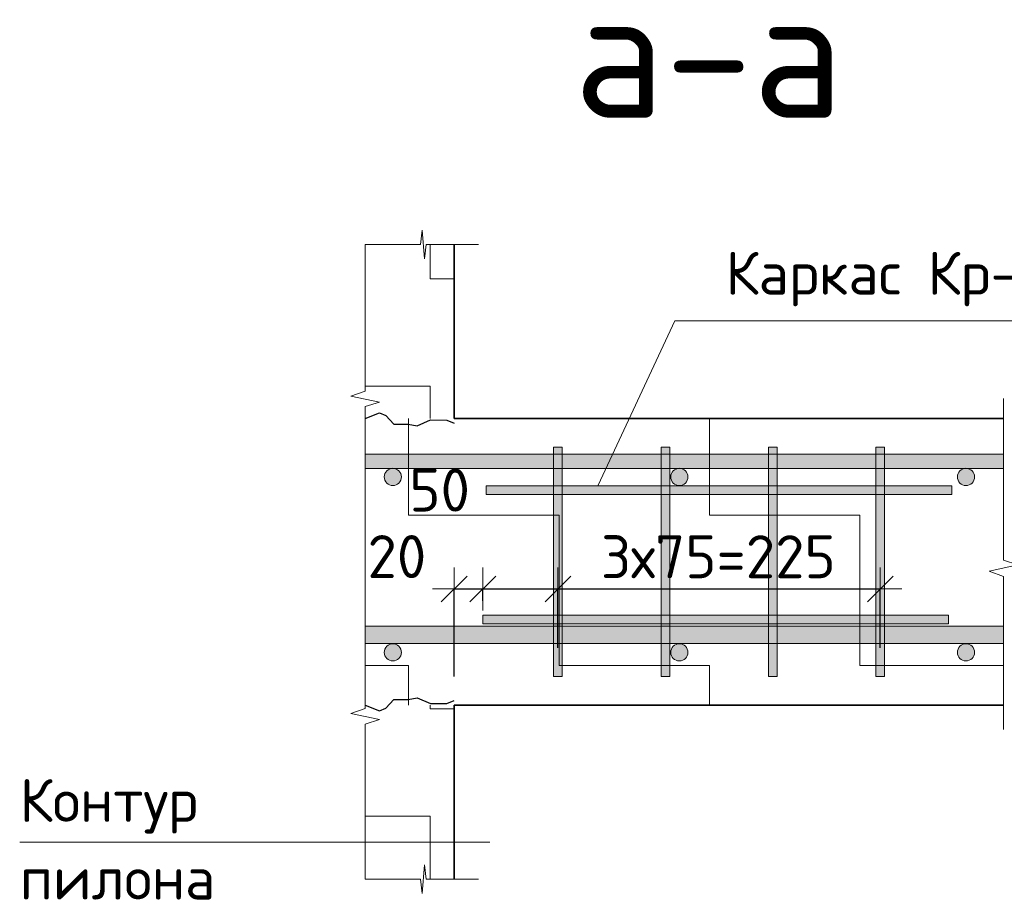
# Model space of a CAD drawing. Header units: metres. Extents: x -38 to 97, y -15 to 21.
# Tile 40 of 118: x 76.589 to 77.276, y 3.091 to 3.706. Entities that reach past the tile are written whole.
import ezdxf

# ---------------------------------------------------------------- set-up
doc = ezdxf.new("R2010")
doc.units = ezdxf.units.M
doc.header["$PDMODE"] = 65
for name, color, linetype, lineweight in [('XR$3$Размерная линия (1)', 7, 'Continuous', 13), ('XR$3$Размерная линия_ общее', 7, 'Continuous', 13), ('XR$5$Размерная линия (1)', 7, 'Continuous', 13), ('XR$5$Размерная линия_ общее', 7, 'Continuous', 13)]:
    doc.layers.add(name, color=color, linetype=linetype, lineweight=lineweight)
doc.styles.add('ISOCPEUR', font='txt')
doc.dimstyles.new('DIMSTYLE_23', dxfattribs={"dimtxt": 0.03, "dimasz": 0.03, "dimexe": 0, "dimexo": 0, "dimgap": 0.015, "dimtad": 2, "dimdec": 0, "dimlfac": 1000, "dimrnd": 5, "dimzin": 12, "dimdsep": 46, "dimtxsty": 'ISOCPEUR', "dimblk1": 'ALL_ML_STRICH', "dimblk2": 'ALL_ML_STRICH', "dimsah": 1, "dimcen": 0, "dimclrd": 7, "dimclre": 256, "dimclrt": 7, "dimadec": 0, "dimazin": 0, "dimtfac": 1, "dimtdec": 0, "dimtix": 1, "dimtmove": 2, "dimatfit": 3, "dimfxl": 0, "dimtvp": 1.2, "dimtzin": 0, "dimlwd": 0, "dimlwe": -3, "dimarcsym": 0})
doc.dimstyles.new('DIMSTYLE_24', dxfattribs={"dimtxt": 0.03, "dimasz": 0.03, "dimexe": 0, "dimexo": 0, "dimgap": 0.015, "dimtad": 2, "dimdec": 0, "dimlfac": 1000, "dimrnd": 5, "dimzin": 12, "dimdsep": 46, "dimtxsty": 'ISOCPEUR', "dimblk1": 'ALL_ML_STRICH', "dimblk2": 'ALL_ML_STRICH', "dimsah": 1, "dimcen": 0, "dimclrd": 7, "dimclre": 256, "dimclrt": 7, "dimadec": 0, "dimazin": 0, "dimtfac": 1, "dimtdec": 0, "dimtix": 1, "dimtmove": 2, "dimatfit": 3, "dimfxl": 0, "dimtzin": 0, "dimlwd": 0, "dimlwe": -3, "dimarcsym": 0})
doc.dimstyles.new('DIMSTYLE_27', dxfattribs={"dimtxt": 0.0375, "dimasz": 0.0495, "dimexe": 0, "dimexo": 0, "dimgap": 0.01875, "dimtad": 2, "dimdec": 0, "dimlfac": 1000, "dimrnd": 1, "dimzin": 12, "dimdsep": 46, "dimtxsty": 'ISOCPEUR', "dimblk1": 'ALL_ML_STRICH', "dimblk2": 'ALL_ML_STRICH', "dimsah": 1, "dimcen": 0, "dimclrd": 7, "dimclre": 256, "dimclrt": 7, "dimadec": 0, "dimazin": 0, "dimtfac": 1, "dimtdec": 0, "dimtix": 1, "dimtmove": 2, "dimatfit": 3, "dimfxl": 0, "dimtzin": 0, "dimlwd": 0, "dimlwe": -3, "dimarcsym": 0})
doc.dimstyles.new('DIMSTYLE_36', dxfattribs={"dimtxt": 0.0375, "dimasz": 0.0495, "dimexe": 0, "dimexo": 0, "dimgap": 0.01875, "dimtad": 2, "dimdec": 0, "dimlfac": 1000, "dimrnd": 1, "dimzin": 12, "dimdsep": 46, "dimtxsty": 'ISOCPEUR', "dimblk1": 'ALL_ML_STRICH', "dimblk2": 'ALL_ML_STRICH', "dimsah": 1, "dimcen": 0, "dimclrd": 7, "dimclre": 256, "dimclrt": 7, "dimadec": 0, "dimazin": 0, "dimtfac": 1, "dimtdec": 0, "dimtix": 1, "dimtmove": 2, "dimatfit": 3, "dimfxl": 0, "dimtzin": 0, "dimlwd": 0, "dimlwe": -3, "dimarcsym": 0})
pattern_1 = [(0, (0.15, 0.15), (0.075, 0.075), [0.075, -0.075]), (90, (0.15, 0.15), (-0.075, 0.075), [0.075, -0.075])]
pattern_2 = [(0, (0.21, 0.21), (0.105, 0.105), [0.105, -0.105]), (90, (0.21, 0.21), (-0.105, 0.105), [0.105, -0.105])]

# ---------------------------------------------------------------- blocks, each defined once
blk = doc.blocks.new('ЭЛЕМЕНТ_УЗОРА_9')
at = {"color": 7, "linetype": 'Continuous', "lineweight": 13, "transparency": 33554687}
blk.add_line((76.82986, 3.54913), (76.82986, 3.54913), dxfattribs=at)
for points in [[(76.82986, 3.32759), (76.82986, 3.43592), (76.83986, 3.43902), (76.81986, 3.44323), (76.82986, 3.44678), (76.82986, 3.54913)], [(76.82986, 3.10605), (76.82986, 3.21438), (76.83986, 3.21748), (76.81986, 3.22169), (76.82986, 3.22524), (76.82986, 3.32759)]]:
    blk.add_lwpolyline(points, dxfattribs=at)
blk = doc.blocks.new('ЭЛЕМЕНТ_УЗОРА_10')
at = {"color": 7, "linetype": 'Continuous', "lineweight": 13, "transparency": 33554687}
blk.add_line((76.90886, 3.54913), (76.90886, 3.54913), dxfattribs=at)
blk.add_lwpolyline([(76.82986, 3.54913), (76.86849, 3.54913), (76.8696, 3.55913), (76.8711, 3.53913), (76.87236, 3.54913), (76.90886, 3.54913)], dxfattribs=at)
blk = doc.blocks.new('ЭЛЕМЕНТ_УЗОРА_11')
at = {"color": 7, "linetype": 'Continuous', "lineweight": 13, "transparency": 33554687}
blk.add_line((77.27536, 3.21059), (77.27536, 3.21059), dxfattribs=at)
blk.add_lwpolyline([(77.27536, 3.44156), (77.27536, 3.32861), (77.28536, 3.32538), (77.26536, 3.32099), (77.27536, 3.3173), (77.27536, 3.21059)], dxfattribs=at)
blk = doc.blocks.new('ALL_ML_STRICH')
at = {"color": 0, "linetype": 'ByBlock', "lineweight": -2}
for p, q in [((0, -0.5), (0, 0.5)), ((-0.3, -0.3), (0.3, 0.3)), ((-1, 0), (0.5, 0))]:
    blk.add_line(p, q, dxfattribs=at)
blk = doc.blocks.new('*D179')
at = {"layer": 'DEFPOINTS', "color": 7, "linetype": 'Continuous', "lineweight": 13, "transparency": 33554687}
for p in [(77.27536, 3.42759), (77.34478, 3.42759), (77.27536, 3.22759)]:
    blk.add_point(p, dxfattribs=at)
at = {"layer": 'XR$3$Размерная линия_ общее', "color": 253, "linetype": 'Continuous', "lineweight": -2, "true_color": 0xa0a0a0, "transparency": 33554687}
for p, q in [((77.29536, 3.42759), (77.34478, 3.42759)), ((77.29536, 3.22759), (77.34478, 3.22759))]:
    blk.add_line(p, q, dxfattribs=at)
at = {"layer": 'XR$3$Размерная линия_ общее', "color": 7, "linetype": 'Continuous', "lineweight": -2, "transparency": 33554687}
blk.add_line((77.34478, 3.42759), (77.34478, 3.22759), dxfattribs=at)
at = {"layer": 'XR$3$Размерная линия_ общее', "color": 7, "linetype": 'Continuous', "lineweight": 13, "transparency": 33554687, "xscale": 0.04950000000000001, "yscale": 0.04950000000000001, "zscale": 0.04950000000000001}
for p, rotation in [((77.34478, 3.42759), 90), ((77.34478, 3.22759), 270)]:
    blk.add_blockref('ALL_ML_STRICH', p, dxfattribs=dict(at, rotation=rotation))
at = {"layer": 'XR$3$Размерная линия_ общее', "color": 7, "linetype": 'Continuous', "lineweight": 13, "transparency": 33554687, "insert": (77.31853, 3.32946), "char_height": 0.0375, "width": 0.1125, "attachment_point": 5, "rotation": 90, "style": 'ISOCPEUR'}
blk.add_mtext('\\A1;{200}', dxfattribs=at)
blk = doc.blocks.new('СЛОЖНЫЙ_ОБЪЕКТ_30')
at = {"linetype": 'Continuous', "lineweight": 13, "transparency": 33554687}
blk.add_hatch(color=7, dxfattribs=at).paths.add_polyline_path([(77.27536, 3.27059), (76.82986, 3.27059), (76.82986, 3.28259), (77.27536, 3.28259)], flags=16)
at = {"color": 7, "linetype": 'Continuous', "lineweight": 13, "transparency": 33554687}
blk.add_lwpolyline([(77.27536, 3.27059), (76.82986, 3.27059), (76.82986, 3.28259), (77.27536, 3.28259), (77.27536, 3.27059)], close=True, dxfattribs=at)
blk = doc.blocks.new('СЛОЖНЫЙ_ОБЪЕКТ_31')
at = {"linetype": 'Continuous', "lineweight": 13, "transparency": 33554687}
blk.add_hatch(color=7, dxfattribs=at).paths.add_polyline_path([(77.27536, 3.39259), (76.82986, 3.39259), (76.82986, 3.40259), (77.27536, 3.40259)], flags=16)
at = {"color": 7, "linetype": 'Continuous', "lineweight": 13, "transparency": 33554687}
blk.add_lwpolyline([(77.27536, 3.39259), (76.82986, 3.39259), (76.82986, 3.40259), (77.27536, 3.40259), (77.27536, 3.39259)], close=True, dxfattribs=at)
blk = doc.blocks.new('ЭЛЕМЕНТ_УЗОРА_12')
at = {"color": 7, "linetype": 'Continuous', "lineweight": 13, "transparency": 33554687}
blk.add_line((76.90886, 3.10605), (76.90886, 3.10605), dxfattribs=at)
blk.add_lwpolyline([(76.82986, 3.10605), (76.86849, 3.10605), (76.8696, 3.09605), (76.8711, 3.11605), (76.87236, 3.10605), (76.90886, 3.10605)], dxfattribs=at)
blk = doc.blocks.new('СЛОЖНЫЙ_ОБЪЕКТ_32')
at = {"linetype": 'Continuous', "lineweight": 13, "true_color": 0xababab, "transparency": 33554687}
blk.add_hatch(color=253, dxfattribs=at).paths.add_polyline_path([(76.9613, 3.24759), (76.9613, 3.40759), (76.9673, 3.40759), (76.9673, 3.24759)], flags=16)
at = {"color": 7, "linetype": 'Continuous', "lineweight": 13, "transparency": 33554687}
blk.add_lwpolyline([(76.9613, 3.24759), (76.9613, 3.40759), (76.9673, 3.40759), (76.9673, 3.24759), (76.9613, 3.24759)], close=True, dxfattribs=at)
blk = doc.blocks.new('СЛОЖНЫЙ_ОБЪЕКТ_33')
at = {"linetype": 'Continuous', "lineweight": 13, "true_color": 0xababab, "transparency": 33554687}
blk.add_hatch(color=253, dxfattribs=at).paths.add_polyline_path([(77.0363, 3.24759), (77.0363, 3.40759), (77.0423, 3.40759), (77.0423, 3.24759)], flags=16)
at = {"color": 7, "linetype": 'Continuous', "lineweight": 13, "transparency": 33554687}
blk.add_lwpolyline([(77.0363, 3.24759), (77.0363, 3.40759), (77.0423, 3.40759), (77.0423, 3.24759), (77.0363, 3.24759)], close=True, dxfattribs=at)
blk = doc.blocks.new('СЛОЖНЫЙ_ОБЪЕКТ_34')
at = {"linetype": 'Continuous', "lineweight": 13, "true_color": 0xababab, "transparency": 33554687}
blk.add_hatch(color=253, dxfattribs=at).paths.add_polyline_path([(77.1113, 3.24759), (77.1113, 3.40759), (77.1173, 3.40759), (77.1173, 3.24759)], flags=16)
at = {"color": 7, "linetype": 'Continuous', "lineweight": 13, "transparency": 33554687}
blk.add_lwpolyline([(77.1113, 3.24759), (77.1113, 3.40759), (77.1173, 3.40759), (77.1173, 3.24759), (77.1113, 3.24759)], close=True, dxfattribs=at)
blk = doc.blocks.new('СЛОЖНЫЙ_ОБЪЕКТ_35')
at = {"linetype": 'Continuous', "lineweight": 13, "true_color": 0xababab, "transparency": 33554687}
blk.add_hatch(color=253, dxfattribs=at).paths.add_polyline_path([(77.1863, 3.24759), (77.1863, 3.40759), (77.1923, 3.40759), (77.1923, 3.24759)], flags=16)
at = {"color": 7, "linetype": 'Continuous', "lineweight": 13, "transparency": 33554687}
blk.add_lwpolyline([(77.1863, 3.24759), (77.1863, 3.40759), (77.1923, 3.40759), (77.1923, 3.24759), (77.1863, 3.24759)], close=True, dxfattribs=at)
blk = doc.blocks.new('СЛОЖНЫЙ_ОБЪЕКТ_36')
at = {"linetype": 'Continuous', "lineweight": 13, "true_color": 0xababab, "transparency": 33554687}
blk.add_hatch(color=253, dxfattribs=at).paths.add_polyline_path([(77.2393, 3.38059), (76.9143, 3.38059), (76.9143, 3.37459), (77.2393, 3.37459)])
at = {"color": 7, "linetype": 'Continuous', "lineweight": 13, "transparency": 33554687}
blk.add_lwpolyline([(77.2393, 3.38059), (76.9143, 3.38059), (76.9143, 3.37459), (77.2393, 3.37459), (77.2393, 3.38059)], close=True, dxfattribs=at)
blk = doc.blocks.new('СЛОЖНЫЙ_ОБЪЕКТ_37')
at = {"linetype": 'Continuous', "lineweight": 13, "true_color": 0xababab, "transparency": 33554687}
blk.add_hatch(color=253, dxfattribs=at).paths.add_polyline_path([(77.23686, 3.29029), (76.91186, 3.29029), (76.91186, 3.28429), (77.23686, 3.28429)])
at = {"color": 7, "linetype": 'Continuous', "lineweight": 13, "transparency": 33554687}
blk.add_lwpolyline([(77.23686, 3.29029), (76.91186, 3.29029), (76.91186, 3.28429), (77.23686, 3.28429), (77.23686, 3.29029)], close=True, dxfattribs=at)
blk = doc.blocks.new('*D189')
at = {"layer": 'DEFPOINTS', "color": 7, "linetype": 'Continuous', "lineweight": 13, "transparency": 33554687}
for p in [(76.89186, 3.30861), (76.91186, 3.28029), (76.89186, 3.22759)]:
    blk.add_point(p, dxfattribs=at)
at = {"layer": 'XR$3$Размерная линия (1)', "color": 9, "linetype": 'Continuous', "lineweight": -2, "true_color": 0xc7c7c7, "transparency": 33554687}
for p, q in [((76.89186, 3.24759), (76.89186, 3.30861)), ((76.91186, 3.30029), (76.91186, 3.30861))]:
    blk.add_line(p, q, dxfattribs=at)
at = {"layer": 'XR$3$Размерная линия (1)', "color": 7, "linetype": 'Continuous', "lineweight": -2, "transparency": 33554687}
blk.add_line((76.89186, 3.30861), (76.91186, 3.30861), dxfattribs=at)
at = {"layer": 'XR$3$Размерная линия (1)', "color": 7, "linetype": 'Continuous', "lineweight": 13, "transparency": 33554687, "xscale": 0.03, "yscale": 0.03, "zscale": 0.03, "rotation": 180}
blk.add_blockref('ALL_ML_STRICH', (76.89186, 3.30861), dxfattribs=at)
at = {"layer": 'XR$3$Размерная линия (1)', "color": 7, "linetype": 'Continuous', "lineweight": 13, "transparency": 33554687, "xscale": 0.03, "yscale": 0.03, "zscale": 0.03}
blk.add_blockref('ALL_ML_STRICH', (76.91186, 3.30861), dxfattribs=at)
at = {"layer": 'XR$3$Размерная линия (1)', "color": 7, "linetype": 'Continuous', "lineweight": 13, "transparency": 33554687, "insert": (76.85189, 3.33123), "char_height": 0.03, "width": 0.06, "attachment_point": 5, "style": 'ISOCPEUR'}
blk.add_mtext('\\A1;{20}', dxfattribs=at)
blk = doc.blocks.new('*D190')
at = {"layer": 'DEFPOINTS', "color": 7, "linetype": 'Continuous', "lineweight": 13, "transparency": 33554687}
for p in [(76.91186, 3.30861), (76.91186, 3.28029), (76.9643, 3.24759)]:
    blk.add_point(p, dxfattribs=at)
at = {"layer": 'XR$3$Размерная линия (1)', "color": 9, "linetype": 'Continuous', "lineweight": -2, "true_color": 0xc7c7c7, "transparency": 33554687}
for p, q in [((76.91186, 3.30029), (76.91186, 3.30861)), ((76.9643, 3.26759), (76.9643, 3.30861))]:
    blk.add_line(p, q, dxfattribs=at)
at = {"layer": 'XR$3$Размерная линия (1)', "color": 7, "linetype": 'Continuous', "lineweight": -2, "transparency": 33554687}
blk.add_line((76.91186, 3.30861), (76.9643, 3.30861), dxfattribs=at)
at = {"layer": 'XR$3$Размерная линия (1)', "color": 7, "linetype": 'Continuous', "lineweight": 13, "transparency": 33554687, "xscale": 0.03, "yscale": 0.03, "zscale": 0.03, "rotation": 180}
blk.add_blockref('ALL_ML_STRICH', (76.91186, 3.30861), dxfattribs=at)
at = {"layer": 'XR$3$Размерная линия (1)', "color": 7, "linetype": 'Continuous', "lineweight": 13, "transparency": 33554687, "xscale": 0.03, "yscale": 0.03, "zscale": 0.03}
blk.add_blockref('ALL_ML_STRICH', (76.9643, 3.30861), dxfattribs=at)
at = {"layer": 'XR$3$Размерная линия (1)', "color": 7, "linetype": 'Continuous', "lineweight": 13, "transparency": 33554687, "insert": (76.88172, 3.37766), "char_height": 0.03, "width": 0.06, "attachment_point": 5, "style": 'ISOCPEUR'}
blk.add_mtext('\\A1;{50}', dxfattribs=at)
blk = doc.blocks.new('*D191')
at = {"layer": 'DEFPOINTS', "color": 7, "linetype": 'Continuous', "lineweight": 13, "transparency": 33554687}
for p in [(76.9643, 3.30861), (76.9643, 3.24759), (77.1893, 3.24759)]:
    blk.add_point(p, dxfattribs=at)
at = {"layer": 'XR$3$Размерная линия (1)', "color": 9, "linetype": 'Continuous', "lineweight": -2, "true_color": 0xc7c7c7, "transparency": 33554687}
for p, q in [((76.9643, 3.26759), (76.9643, 3.30861)), ((77.1893, 3.26759), (77.1893, 3.30861))]:
    blk.add_line(p, q, dxfattribs=at)
at = {"layer": 'XR$3$Размерная линия (1)', "color": 7, "linetype": 'Continuous', "lineweight": -2, "transparency": 33554687}
blk.add_line((76.9643, 3.30861), (77.1893, 3.30861), dxfattribs=at)
at = {"layer": 'XR$3$Размерная линия (1)', "color": 7, "linetype": 'Continuous', "lineweight": 13, "transparency": 33554687, "xscale": 0.03, "yscale": 0.03, "zscale": 0.03, "rotation": 180}
blk.add_blockref('ALL_ML_STRICH', (76.9643, 3.30861), dxfattribs=at)
at = {"layer": 'XR$3$Размерная линия (1)', "color": 7, "linetype": 'Continuous', "lineweight": 13, "transparency": 33554687, "xscale": 0.03, "yscale": 0.03, "zscale": 0.03}
blk.add_blockref('ALL_ML_STRICH', (77.1893, 3.30861), dxfattribs=at)
at = {"layer": 'XR$3$Размерная линия (1)', "color": 7, "linetype": 'Continuous', "lineweight": 13, "transparency": 33554687, "insert": (76.9943, 3.34611), "char_height": 0.03, "width": 0.0015, "attachment_point": 1, "line_spacing_factor": 0.60241, "style": 'ISOCPEUR'}
blk.add_mtext('3х75=225', dxfattribs=at)
blk = doc.blocks.new('ЭЛЕМЕНТ_УЗОРА_22')
at = {"color": 7, "linetype": 'Continuous', "lineweight": 13, "transparency": 33554687}
blk.add_line((76.82986, 3.54913), (76.82986, 3.54913), dxfattribs=at)
for points in [[(76.82986, 3.32759), (76.82986, 3.43592), (76.83986, 3.43902), (76.81986, 3.44323), (76.82986, 3.44678), (76.82986, 3.54913)], [(76.82986, 3.10605), (76.82986, 3.21438), (76.83986, 3.21748), (76.81986, 3.22169), (76.82986, 3.22524), (76.82986, 3.32759)]]:
    blk.add_lwpolyline(points, dxfattribs=at)
blk = doc.blocks.new('ЭЛЕМЕНТ_УЗОРА_23')
at = {"color": 7, "linetype": 'Continuous', "lineweight": 13, "transparency": 33554687}
blk.add_line((76.90886, 3.54913), (76.90886, 3.54913), dxfattribs=at)
blk.add_lwpolyline([(76.82986, 3.54913), (76.86849, 3.54913), (76.8696, 3.55913), (76.8711, 3.53913), (76.87236, 3.54913), (76.90886, 3.54913)], dxfattribs=at)
blk = doc.blocks.new('ЭЛЕМЕНТ_УЗОРА_24')
at = {"color": 7, "linetype": 'Continuous', "lineweight": 13, "transparency": 33554687}
blk.add_line((77.27536, 3.21059), (77.27536, 3.21059), dxfattribs=at)
blk.add_lwpolyline([(77.27536, 3.44156), (77.27536, 3.32861), (77.28536, 3.32538), (77.26536, 3.32099), (77.27536, 3.3173), (77.27536, 3.21059)], dxfattribs=at)
blk = doc.blocks.new('*D548')
at = {"layer": 'DEFPOINTS', "color": 7, "linetype": 'Continuous', "lineweight": 13, "transparency": 33554687}
for p in [(77.27536, 3.42759), (77.34478, 3.42759), (77.27536, 3.22759)]:
    blk.add_point(p, dxfattribs=at)
at = {"layer": 'XR$5$Размерная линия_ общее', "color": 253, "linetype": 'Continuous', "lineweight": -2, "true_color": 0xa0a0a0, "transparency": 33554687}
for p, q in [((77.29536, 3.42759), (77.34478, 3.42759)), ((77.29536, 3.22759), (77.34478, 3.22759))]:
    blk.add_line(p, q, dxfattribs=at)
at = {"layer": 'XR$5$Размерная линия_ общее', "color": 7, "linetype": 'Continuous', "lineweight": -2, "transparency": 33554687}
blk.add_line((77.34478, 3.42759), (77.34478, 3.22759), dxfattribs=at)
at = {"layer": 'XR$5$Размерная линия_ общее', "color": 7, "linetype": 'Continuous', "lineweight": 13, "transparency": 33554687, "xscale": 0.04950000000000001, "yscale": 0.04950000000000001, "zscale": 0.04950000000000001}
for p, rotation in [((77.34478, 3.42759), 90), ((77.34478, 3.22759), 270)]:
    blk.add_blockref('ALL_ML_STRICH', p, dxfattribs=dict(at, rotation=rotation))
at = {"layer": 'XR$5$Размерная линия_ общее', "color": 7, "linetype": 'Continuous', "lineweight": 13, "transparency": 33554687, "insert": (77.31853, 3.32946), "char_height": 0.0375, "width": 0.1125, "attachment_point": 5, "rotation": 90, "style": 'ISOCPEUR'}
blk.add_mtext('\\A1;{200}', dxfattribs=at)
blk = doc.blocks.new('СЛОЖНЫЙ_ОБЪЕКТ_69')
at = {"linetype": 'Continuous', "lineweight": 13, "transparency": 33554687}
blk.add_hatch(color=7, dxfattribs=at).paths.add_polyline_path([(77.27536, 3.27059), (76.82986, 3.27059), (76.82986, 3.28259), (77.27536, 3.28259)], flags=16)
at = {"color": 7, "linetype": 'Continuous', "lineweight": 13, "transparency": 33554687}
blk.add_lwpolyline([(77.27536, 3.27059), (76.82986, 3.27059), (76.82986, 3.28259), (77.27536, 3.28259), (77.27536, 3.27059)], close=True, dxfattribs=at)
blk = doc.blocks.new('СЛОЖНЫЙ_ОБЪЕКТ_70')
at = {"linetype": 'Continuous', "lineweight": 13, "transparency": 33554687}
blk.add_hatch(color=7, dxfattribs=at).paths.add_polyline_path([(77.27536, 3.39259), (76.82986, 3.39259), (76.82986, 3.40259), (77.27536, 3.40259)], flags=16)
at = {"color": 7, "linetype": 'Continuous', "lineweight": 13, "transparency": 33554687}
blk.add_lwpolyline([(77.27536, 3.39259), (76.82986, 3.39259), (76.82986, 3.40259), (77.27536, 3.40259), (77.27536, 3.39259)], close=True, dxfattribs=at)
blk = doc.blocks.new('ЭЛЕМЕНТ_УЗОРА_25')
at = {"color": 7, "linetype": 'Continuous', "lineweight": 13, "transparency": 33554687}
blk.add_line((76.90886, 3.10605), (76.90886, 3.10605), dxfattribs=at)
blk.add_lwpolyline([(76.82986, 3.10605), (76.86849, 3.10605), (76.8696, 3.09605), (76.8711, 3.11605), (76.87236, 3.10605), (76.90886, 3.10605)], dxfattribs=at)
blk = doc.blocks.new('СЛОЖНЫЙ_ОБЪЕКТ_71')
at = {"linetype": 'Continuous', "lineweight": 13, "true_color": 0xababab, "transparency": 33554687}
blk.add_hatch(color=253, dxfattribs=at).paths.add_polyline_path([(76.9613, 3.24759), (76.9613, 3.40759), (76.9673, 3.40759), (76.9673, 3.24759)], flags=16)
at = {"color": 7, "linetype": 'Continuous', "lineweight": 13, "transparency": 33554687}
blk.add_lwpolyline([(76.9613, 3.24759), (76.9613, 3.40759), (76.9673, 3.40759), (76.9673, 3.24759), (76.9613, 3.24759)], close=True, dxfattribs=at)
blk = doc.blocks.new('СЛОЖНЫЙ_ОБЪЕКТ_72')
at = {"linetype": 'Continuous', "lineweight": 13, "true_color": 0xababab, "transparency": 33554687}
blk.add_hatch(color=253, dxfattribs=at).paths.add_polyline_path([(77.0363, 3.24759), (77.0363, 3.40759), (77.0423, 3.40759), (77.0423, 3.24759)], flags=16)
at = {"color": 7, "linetype": 'Continuous', "lineweight": 13, "transparency": 33554687}
blk.add_lwpolyline([(77.0363, 3.24759), (77.0363, 3.40759), (77.0423, 3.40759), (77.0423, 3.24759), (77.0363, 3.24759)], close=True, dxfattribs=at)
blk = doc.blocks.new('СЛОЖНЫЙ_ОБЪЕКТ_73')
at = {"linetype": 'Continuous', "lineweight": 13, "true_color": 0xababab, "transparency": 33554687}
blk.add_hatch(color=253, dxfattribs=at).paths.add_polyline_path([(77.1113, 3.24759), (77.1113, 3.40759), (77.1173, 3.40759), (77.1173, 3.24759)], flags=16)
at = {"color": 7, "linetype": 'Continuous', "lineweight": 13, "transparency": 33554687}
blk.add_lwpolyline([(77.1113, 3.24759), (77.1113, 3.40759), (77.1173, 3.40759), (77.1173, 3.24759), (77.1113, 3.24759)], close=True, dxfattribs=at)
blk = doc.blocks.new('СЛОЖНЫЙ_ОБЪЕКТ_74')
at = {"linetype": 'Continuous', "lineweight": 13, "true_color": 0xababab, "transparency": 33554687}
blk.add_hatch(color=253, dxfattribs=at).paths.add_polyline_path([(77.1863, 3.24759), (77.1863, 3.40759), (77.1923, 3.40759), (77.1923, 3.24759)], flags=16)
at = {"color": 7, "linetype": 'Continuous', "lineweight": 13, "transparency": 33554687}
blk.add_lwpolyline([(77.1863, 3.24759), (77.1863, 3.40759), (77.1923, 3.40759), (77.1923, 3.24759), (77.1863, 3.24759)], close=True, dxfattribs=at)
blk = doc.blocks.new('СЛОЖНЫЙ_ОБЪЕКТ_75')
at = {"linetype": 'Continuous', "lineweight": 13, "true_color": 0xababab, "transparency": 33554687}
blk.add_hatch(color=253, dxfattribs=at).paths.add_polyline_path([(77.2393, 3.38059), (76.9143, 3.38059), (76.9143, 3.37459), (77.2393, 3.37459)])
at = {"color": 7, "linetype": 'Continuous', "lineweight": 13, "transparency": 33554687}
blk.add_lwpolyline([(77.2393, 3.38059), (76.9143, 3.38059), (76.9143, 3.37459), (77.2393, 3.37459), (77.2393, 3.38059)], close=True, dxfattribs=at)
blk = doc.blocks.new('СЛОЖНЫЙ_ОБЪЕКТ_76')
at = {"linetype": 'Continuous', "lineweight": 13, "true_color": 0xababab, "transparency": 33554687}
blk.add_hatch(color=253, dxfattribs=at).paths.add_polyline_path([(77.23686, 3.29029), (76.91186, 3.29029), (76.91186, 3.28429), (77.23686, 3.28429)])
at = {"color": 7, "linetype": 'Continuous', "lineweight": 13, "transparency": 33554687}
blk.add_lwpolyline([(77.23686, 3.29029), (76.91186, 3.29029), (76.91186, 3.28429), (77.23686, 3.28429), (77.23686, 3.29029)], close=True, dxfattribs=at)
blk = doc.blocks.new('*D558')
at = {"layer": 'DEFPOINTS', "color": 7, "linetype": 'Continuous', "lineweight": 13, "transparency": 33554687}
for p in [(76.89186, 3.30861), (76.91186, 3.28029), (76.89186, 3.22759)]:
    blk.add_point(p, dxfattribs=at)
at = {"layer": 'XR$5$Размерная линия (1)', "color": 9, "linetype": 'Continuous', "lineweight": -2, "true_color": 0xc7c7c7, "transparency": 33554687}
for p, q in [((76.89186, 3.24759), (76.89186, 3.30861)), ((76.91186, 3.30029), (76.91186, 3.30861))]:
    blk.add_line(p, q, dxfattribs=at)
at = {"layer": 'XR$5$Размерная линия (1)', "color": 7, "linetype": 'Continuous', "lineweight": -2, "transparency": 33554687}
blk.add_line((76.89186, 3.30861), (76.91186, 3.30861), dxfattribs=at)
at = {"layer": 'XR$5$Размерная линия (1)', "color": 7, "linetype": 'Continuous', "lineweight": 13, "transparency": 33554687, "xscale": 0.03, "yscale": 0.03, "zscale": 0.03, "rotation": 180}
blk.add_blockref('ALL_ML_STRICH', (76.89186, 3.30861), dxfattribs=at)
at = {"layer": 'XR$5$Размерная линия (1)', "color": 7, "linetype": 'Continuous', "lineweight": 13, "transparency": 33554687, "xscale": 0.03, "yscale": 0.03, "zscale": 0.03}
blk.add_blockref('ALL_ML_STRICH', (76.91186, 3.30861), dxfattribs=at)
at = {"layer": 'XR$5$Размерная линия (1)', "color": 7, "linetype": 'Continuous', "lineweight": 13, "transparency": 33554687, "insert": (76.85189, 3.33123), "char_height": 0.03, "width": 0.06, "attachment_point": 5, "style": 'ISOCPEUR'}
blk.add_mtext('\\A1;{20}', dxfattribs=at)
blk = doc.blocks.new('*D559')
at = {"layer": 'DEFPOINTS', "color": 7, "linetype": 'Continuous', "lineweight": 13, "transparency": 33554687}
for p in [(76.91186, 3.30861), (76.91186, 3.28029), (76.9643, 3.24759)]:
    blk.add_point(p, dxfattribs=at)
at = {"layer": 'XR$5$Размерная линия (1)', "color": 9, "linetype": 'Continuous', "lineweight": -2, "true_color": 0xc7c7c7, "transparency": 33554687}
for p, q in [((76.91186, 3.30029), (76.91186, 3.30861)), ((76.9643, 3.26759), (76.9643, 3.30861))]:
    blk.add_line(p, q, dxfattribs=at)
at = {"layer": 'XR$5$Размерная линия (1)', "color": 7, "linetype": 'Continuous', "lineweight": -2, "transparency": 33554687}
blk.add_line((76.91186, 3.30861), (76.9643, 3.30861), dxfattribs=at)
at = {"layer": 'XR$5$Размерная линия (1)', "color": 7, "linetype": 'Continuous', "lineweight": 13, "transparency": 33554687, "xscale": 0.03, "yscale": 0.03, "zscale": 0.03, "rotation": 180}
blk.add_blockref('ALL_ML_STRICH', (76.91186, 3.30861), dxfattribs=at)
at = {"layer": 'XR$5$Размерная линия (1)', "color": 7, "linetype": 'Continuous', "lineweight": 13, "transparency": 33554687, "xscale": 0.03, "yscale": 0.03, "zscale": 0.03}
blk.add_blockref('ALL_ML_STRICH', (76.9643, 3.30861), dxfattribs=at)
at = {"layer": 'XR$5$Размерная линия (1)', "color": 7, "linetype": 'Continuous', "lineweight": 13, "transparency": 33554687, "insert": (76.88172, 3.37766), "char_height": 0.03, "width": 0.06, "attachment_point": 5, "style": 'ISOCPEUR'}
blk.add_mtext('\\A1;{50}', dxfattribs=at)
blk = doc.blocks.new('*D560')
at = {"layer": 'DEFPOINTS', "color": 7, "linetype": 'Continuous', "lineweight": 13, "transparency": 33554687}
for p in [(76.9643, 3.30861), (76.9643, 3.24759), (77.1893, 3.24759)]:
    blk.add_point(p, dxfattribs=at)
at = {"layer": 'XR$5$Размерная линия (1)', "color": 9, "linetype": 'Continuous', "lineweight": -2, "true_color": 0xc7c7c7, "transparency": 33554687}
for p, q in [((76.9643, 3.26759), (76.9643, 3.30861)), ((77.1893, 3.26759), (77.1893, 3.30861))]:
    blk.add_line(p, q, dxfattribs=at)
at = {"layer": 'XR$5$Размерная линия (1)', "color": 7, "linetype": 'Continuous', "lineweight": -2, "transparency": 33554687}
blk.add_line((76.9643, 3.30861), (77.1893, 3.30861), dxfattribs=at)
at = {"layer": 'XR$5$Размерная линия (1)', "color": 7, "linetype": 'Continuous', "lineweight": 13, "transparency": 33554687, "xscale": 0.03, "yscale": 0.03, "zscale": 0.03, "rotation": 180}
blk.add_blockref('ALL_ML_STRICH', (76.9643, 3.30861), dxfattribs=at)
at = {"layer": 'XR$5$Размерная линия (1)', "color": 7, "linetype": 'Continuous', "lineweight": 13, "transparency": 33554687, "xscale": 0.03, "yscale": 0.03, "zscale": 0.03}
blk.add_blockref('ALL_ML_STRICH', (77.1893, 3.30861), dxfattribs=at)
at = {"layer": 'XR$5$Размерная линия (1)', "color": 7, "linetype": 'Continuous', "lineweight": 13, "transparency": 33554687, "insert": (76.9943, 3.34611), "char_height": 0.03, "width": 0.0015, "attachment_point": 1, "line_spacing_factor": 0.60241, "style": 'ISOCPEUR'}
blk.add_mtext('3х75=225', dxfattribs=at)

msp = doc.modelspace()

# ---------------------------------------------------------------- hatches: boundary and pattern name
at = {"linetype": 'Continuous', "lineweight": 13, "transparency": 33554687}
h = msp.add_hatch(dxfattribs=at)
h.set_pattern_fill('____', scale=0.075, style=0, pattern_type=2)
h.set_pattern_definition(pattern_1)
h.paths.add_polyline_path([(76.89186, 3.42759), (76.89186, 3.54913), (76.82986, 3.54913), (76.82986, 3.42759)], flags=0)
h = msp.add_hatch(dxfattribs=at)
h.set_pattern_fill('____', scale=0.075, style=0, pattern_type=2)
h.set_pattern_definition(pattern_1)
h.paths.add_polyline_path([(76.89186, 3.42759), (76.89186, 3.54913), (76.82986, 3.54913), (76.82986, 3.42759)], flags=0)
h = msp.add_hatch(dxfattribs=at)
h.set_pattern_fill('____', scale=0.105, style=0, pattern_type=2)
h.set_pattern_definition(pattern_2)
h.paths.add_polyline_path([(76.82986, 3.42759), (76.82986, 3.22759), (77.27536, 3.22759), (77.27536, 3.42759)], flags=0)
h = msp.add_hatch(dxfattribs=at)
h.set_pattern_fill('____', scale=0.105, style=0, pattern_type=2)
h.set_pattern_definition(pattern_2)
h.paths.add_polyline_path([(76.82986, 3.42759), (76.82986, 3.22759), (77.27536, 3.22759), (77.27536, 3.42759)], flags=0)
for points in [[(76.85041, 3.39267), (76.84774, 3.39267), (76.84534, 3.39151), (76.84367, 3.38942), (76.84308, 3.38682), (76.84367, 3.38422), (76.84534, 3.38213), (76.84774, 3.38097), (76.85041, 3.38097), (76.85282, 3.38213), (76.85449, 3.38422), (76.85508, 3.38682), (76.85449, 3.38942), (76.85282, 3.39151)], [(76.85041, 3.39267), (76.84774, 3.39267), (76.84534, 3.39151), (76.84367, 3.38942), (76.84308, 3.38682), (76.84367, 3.38422), (76.84534, 3.38213), (76.84774, 3.38097), (76.85041, 3.38097), (76.85282, 3.38213), (76.85449, 3.38422), (76.85508, 3.38682), (76.85449, 3.38942), (76.85282, 3.39151)], [(77.05041, 3.39267), (77.04774, 3.39267), (77.04534, 3.39151), (77.04367, 3.38942), (77.04308, 3.38682), (77.04367, 3.38422), (77.04534, 3.38213), (77.04774, 3.38097), (77.05041, 3.38097), (77.05282, 3.38213), (77.05449, 3.38422), (77.05508, 3.38682), (77.05449, 3.38942), (77.05282, 3.39151)], [(77.05041, 3.39267), (77.04774, 3.39267), (77.04534, 3.39151), (77.04367, 3.38942), (77.04308, 3.38682), (77.04367, 3.38422), (77.04534, 3.38213), (77.04774, 3.38097), (77.05041, 3.38097), (77.05282, 3.38213), (77.05449, 3.38422), (77.05508, 3.38682), (77.05449, 3.38942), (77.05282, 3.39151)], [(77.25041, 3.39267), (77.24774, 3.39267), (77.24534, 3.39151), (77.24367, 3.38942), (77.24308, 3.38682), (77.24367, 3.38422), (77.24534, 3.38213), (77.24774, 3.38097), (77.25041, 3.38097), (77.25282, 3.38213), (77.25449, 3.38422), (77.25508, 3.38682), (77.25449, 3.38942), (77.25282, 3.39151)], [(77.25041, 3.39267), (77.24774, 3.39267), (77.24534, 3.39151), (77.24367, 3.38942), (77.24308, 3.38682), (77.24367, 3.38422), (77.24534, 3.38213), (77.24774, 3.38097), (77.25041, 3.38097), (77.25282, 3.38213), (77.25449, 3.38422), (77.25508, 3.38682), (77.25449, 3.38942), (77.25282, 3.39151)], [(76.85041, 3.2702), (76.84774, 3.2702), (76.84534, 3.26904), (76.84367, 3.26695), (76.84308, 3.26435), (76.84367, 3.26174), (76.84534, 3.25966), (76.84774, 3.2585), (76.85041, 3.2585), (76.85282, 3.25966), (76.85449, 3.26174), (76.85508, 3.26435), (76.85449, 3.26695), (76.85282, 3.26904)], [(76.85041, 3.2702), (76.84774, 3.2702), (76.84534, 3.26904), (76.84367, 3.26695), (76.84308, 3.26435), (76.84367, 3.26174), (76.84534, 3.25966), (76.84774, 3.2585), (76.85041, 3.2585), (76.85282, 3.25966), (76.85449, 3.26174), (76.85508, 3.26435), (76.85449, 3.26695), (76.85282, 3.26904)], [(77.05041, 3.2702), (77.04774, 3.2702), (77.04534, 3.26904), (77.04367, 3.26695), (77.04308, 3.26435), (77.04367, 3.26174), (77.04534, 3.25966), (77.04774, 3.2585), (77.05041, 3.2585), (77.05282, 3.25966), (77.05449, 3.26174), (77.05508, 3.26435), (77.05449, 3.26695), (77.05282, 3.26904)], [(77.05041, 3.2702), (77.04774, 3.2702), (77.04534, 3.26904), (77.04367, 3.26695), (77.04308, 3.26435), (77.04367, 3.26174), (77.04534, 3.25966), (77.04774, 3.2585), (77.05041, 3.2585), (77.05282, 3.25966), (77.05449, 3.26174), (77.05508, 3.26435), (77.05449, 3.26695), (77.05282, 3.26904)], [(77.25041, 3.2702), (77.24774, 3.2702), (77.24534, 3.26904), (77.24367, 3.26695), (77.24308, 3.26435), (77.24367, 3.26174), (77.24534, 3.25966), (77.24774, 3.2585), (77.25041, 3.2585), (77.25282, 3.25966), (77.25449, 3.26174), (77.25508, 3.26435), (77.25449, 3.26695), (77.25282, 3.26904)], [(77.25041, 3.2702), (77.24774, 3.2702), (77.24534, 3.26904), (77.24367, 3.26695), (77.24308, 3.26435), (77.24367, 3.26174), (77.24534, 3.25966), (77.24774, 3.2585), (77.25041, 3.2585), (77.25282, 3.25966), (77.25449, 3.26174), (77.25508, 3.26435), (77.25449, 3.26695), (77.25282, 3.26904)]]:
    msp.add_hatch(color=7, dxfattribs=at).paths.add_polyline_path(points)
h = msp.add_hatch(dxfattribs=at)
h.set_pattern_fill('____', scale=0.075, style=0, pattern_type=2)
h.set_pattern_definition(pattern_1)
h.paths.add_polyline_path([(76.89186, 3.22759), (76.82986, 3.22759), (76.82986, 3.10605), (76.89186, 3.10605)], flags=0)
h = msp.add_hatch(dxfattribs=at)
h.set_pattern_fill('____', scale=0.075, style=0, pattern_type=2)
h.set_pattern_definition(pattern_1)
h.paths.add_polyline_path([(76.89186, 3.22759), (76.82986, 3.22759), (76.82986, 3.10605), (76.89186, 3.10605)], flags=0)

# ---------------------------------------------------------------- linework, layer by layer
at = {"color": 7, "linetype": 'Continuous', "lineweight": 35, "transparency": 33554687}
for p, q in [((76.89186, 3.42759), (76.89186, 3.54913)), ((76.89186, 3.42759), (76.89186, 3.54913)), ((77.27536, 3.42759), (76.89186, 3.42759)), ((77.27536, 3.42759), (76.89186, 3.42759)), ((76.89186, 3.22759), (76.89186, 3.10605)), ((76.89186, 3.22759), (77.27536, 3.22759)), ((76.89186, 3.22759), (76.89186, 3.10605)), ((76.89186, 3.22759), (77.27536, 3.22759))]:
    msp.add_line(p, q, dxfattribs=at)
at = {"color": 7, "linetype": 'Continuous', "lineweight": 13, "transparency": 33554687}
msp.add_line((76.58862, 3.13202), (76.91686, 3.13202), dxfattribs=at)
msp.add_line((76.58862, 3.13202), (76.91686, 3.13202), dxfattribs=at)
msp.add_lwpolyline([(77.31312, 3.49586), (77.04591, 3.49586), (76.9923, 3.38111)], dxfattribs=at)
msp.add_lwpolyline([(77.31312, 3.49586), (77.04591, 3.49586), (76.9923, 3.38111)], dxfattribs=at)
at = {"color": 7, "linetype": 'Continuous', "lineweight": 25, "transparency": 33554687}
for points in [[(76.82986, 3.42759), (76.83986, 3.43159), (76.84416, 3.42975), (76.84986, 3.42359), (76.85986, 3.42359), (76.86596, 3.42251), (76.87536, 3.42659), (76.88676, 3.42643), (76.89186, 3.42443)], [(76.82986, 3.42759), (76.83986, 3.43159), (76.84416, 3.42975), (76.84986, 3.42359), (76.85986, 3.42359), (76.86596, 3.42251), (76.87536, 3.42659), (76.88676, 3.42643), (76.89186, 3.42443)], [(76.82986, 3.22759), (76.83986, 3.22359), (76.84416, 3.22543), (76.84986, 3.23159), (76.85986, 3.23159), (76.86596, 3.23267), (76.87536, 3.22859), (76.88676, 3.22875), (76.89186, 3.23074)], [(76.82986, 3.22759), (76.83986, 3.22359), (76.84416, 3.22543), (76.84986, 3.23159), (76.85986, 3.23159), (76.86596, 3.23267), (76.87536, 3.22859), (76.88676, 3.22875), (76.89186, 3.23074)]]:
    msp.add_lwpolyline(points, dxfattribs=at)
at = {"color": 7, "linetype": 'Continuous', "lineweight": 18, "transparency": 33554687}
for centre in [(76.84908, 3.38682), (76.84908, 3.38682), (77.04908, 3.38682), (77.04908, 3.38682), (77.24908, 3.38682), (77.24908, 3.38682), (76.84908, 3.26435), (76.84908, 3.26435), (77.04908, 3.26435), (77.04908, 3.26435), (77.24908, 3.26435), (77.24908, 3.26435)]:
    msp.add_circle(centre, 0.006, dxfattribs=at)

# ---------------------------------------------------------------- block references
at = {"color": 7, "linetype": 'Continuous', "lineweight": 13, "transparency": 33554687}
for name in ['ЭЛЕМЕНТ_УЗОРА_10', 'ЭЛЕМЕНТ_УЗОРА_23', 'ЭЛЕМЕНТ_УЗОРА_9', 'ЭЛЕМЕНТ_УЗОРА_22', 'ЭЛЕМЕНТ_УЗОРА_11', 'ЭЛЕМЕНТ_УЗОРА_24', 'СЛОЖНЫЙ_ОБЪЕКТ_31', 'СЛОЖНЫЙ_ОБЪЕКТ_70', 'СЛОЖНЫЙ_ОБЪЕКТ_32', 'СЛОЖНЫЙ_ОБЪЕКТ_71', 'СЛОЖНЫЙ_ОБЪЕКТ_33', 'СЛОЖНЫЙ_ОБЪЕКТ_72', 'СЛОЖНЫЙ_ОБЪЕКТ_34', 'СЛОЖНЫЙ_ОБЪЕКТ_73', 'СЛОЖНЫЙ_ОБЪЕКТ_35', 'СЛОЖНЫЙ_ОБЪЕКТ_74', 'СЛОЖНЫЙ_ОБЪЕКТ_36', 'СЛОЖНЫЙ_ОБЪЕКТ_75', 'СЛОЖНЫЙ_ОБЪЕКТ_37', 'СЛОЖНЫЙ_ОБЪЕКТ_76', 'СЛОЖНЫЙ_ОБЪЕКТ_30', 'СЛОЖНЫЙ_ОБЪЕКТ_69', 'ЭЛЕМЕНТ_УЗОРА_12', 'ЭЛЕМЕНТ_УЗОРА_25']:
    msp.add_blockref(name, (0, 0), dxfattribs=at)

# ---------------------------------------------------------------- texts
at = {"color": 7, "linetype": 'Continuous', "lineweight": 50, "transparency": 33554687, "insert": (77.06954, 3.68254), "char_height": 0.09, "width": 0.2484, "attachment_point": 5, "style": 'ISOCPEUR'}
msp.add_mtext('\\A1;{\\fISOCPEUR|i0|b0;\\H0.090000;\\W1.000000;\\C7;а-а}\\P', dxfattribs=at)
msp.add_mtext('\\A1;{\\fISOCPEUR|i0|b0;\\H0.090000;\\W1.000000;\\C7;а-а}\\P', dxfattribs=at)
at = {"color": 7, "linetype": 'Continuous', "lineweight": 13, "transparency": 33554687, "insert": (77.19454, 3.52499), "char_height": 0.03, "width": 0.2516296, "attachment_point": 5, "style": 'ISOCPEUR'}
msp.add_mtext('\\A1;{\\fISOCPEUR|i0|b0;\\H0.030000;\\W1.000000;\\C7;Каркас Кр-3}\\P', dxfattribs=at)
msp.add_mtext('\\A1;{\\fISOCPEUR|i0|b0;\\H0.030000;\\W1.000000;\\C7;Каркас Кр-3}\\P', dxfattribs=at)
at = {"color": 7, "linetype": 'Continuous', "lineweight": 13, "transparency": 33554687, "insert": (76.58862, 3.17609), "char_height": 0.03, "width": 0.146025, "attachment_point": 1, "line_spacing_factor": 1.084337}
msp.add_mtext('\\A1;{\\fISOCPEUR|i0|b0;\\H0.030000;\\W1.000000;\\C7;Контур}\\P{\\fISOCPEUR|i0|b0;\\H0.030000;\\W1.000000;\\C7;пилона}\\P', dxfattribs=at)
msp.add_mtext('\\A1;{\\fISOCPEUR|i0|b0;\\H0.030000;\\W1.000000;\\C7;Контур}\\P{\\fISOCPEUR|i0|b0;\\H0.030000;\\W1.000000;\\C7;пилона}\\P', dxfattribs=at)

# ---------------------------------------------------------------- dimensions: what is measured, and where the dimension line sits
at = {"layer": 'XR$3$Размерная линия (1)', "color": 7, "linetype": 'Continuous', "lineweight": 13, "transparency": 33554687}
for base, p1, p2, picture, middle in [((76.9643, 3.30861), (76.91186, 3.30029), (76.9643, 3.26759), '*D190', (76.88172, 3.37766)), ((76.91186, 3.30861), (76.89186, 3.24759), (76.91186, 3.30029), '*D189', (76.85189, 3.33123))]:
    dim = msp.add_linear_dim(base=base, p1=p1, p2=p2, dimstyle='DIMSTYLE_23', override={"dimpost": '<>', "dimclrd": 7, "dimclre": 9, "dimclrt": 7, "dimlwd": 0, "dimlwe": 65533}, dxfattribs=at)
    dim.commit()
    dim.dimension.update_dxf_attribs({"geometry": picture, "text_midpoint": middle, "dimtype": 160})
dim = msp.add_linear_dim(base=(77.1893, 3.30861), p1=(76.9643, 3.26759), p2=(77.1893, 3.26759), text='3х75=225', dimstyle='DIMSTYLE_24', override={"dimpost": '<>', "dimclrd": 7, "dimclre": 9, "dimclrt": 7, "dimlwd": 0, "dimlwe": 65533}, dxfattribs=at)
dim.commit()
dim.dimension.update_dxf_attribs({"geometry": '*D191', "text_midpoint": (77.0768, 3.32361), "dimtype": 160})
at = {"layer": 'XR$3$Размерная линия_ общее', "color": 7, "linetype": 'Continuous', "lineweight": 13, "transparency": 33554687}
dim = msp.add_linear_dim(base=(77.34478, 3.22759), p1=(77.29536, 3.42759), p2=(77.29536, 3.22759), angle=270, dimstyle='DIMSTYLE_27', override={"dimpost": '<>', "dimclrd": 7, "dimclre": 253, "dimclrt": 7, "dimlwd": 0, "dimlwe": 65533}, dxfattribs=at)
dim.commit()
dim.dimension.update_dxf_attribs({"geometry": '*D179', "text_midpoint": (77.31853, 3.32946), "dimtype": 160})
at = {"layer": 'XR$5$Размерная линия (1)', "color": 7, "linetype": 'Continuous', "lineweight": 13, "transparency": 33554687}
for base, p1, p2, picture, middle in [((76.9643, 3.30861), (76.91186, 3.30029), (76.9643, 3.26759), '*D559', (76.88172, 3.37766)), ((76.91186, 3.30861), (76.89186, 3.24759), (76.91186, 3.30029), '*D558', (76.85189, 3.33123))]:
    dim = msp.add_linear_dim(base=base, p1=p1, p2=p2, dimstyle='DIMSTYLE_23', override={"dimpost": '<>', "dimclrd": 7, "dimclre": 9, "dimclrt": 7, "dimlwd": 0, "dimlwe": 65533}, dxfattribs=at)
    dim.commit()
    dim.dimension.update_dxf_attribs({"geometry": picture, "text_midpoint": middle, "dimtype": 160})
dim = msp.add_linear_dim(base=(77.1893, 3.30861), p1=(76.9643, 3.26759), p2=(77.1893, 3.26759), text='3х75=225', dimstyle='DIMSTYLE_24', override={"dimpost": '<>', "dimclrd": 7, "dimclre": 9, "dimclrt": 7, "dimlwd": 0, "dimlwe": 65533}, dxfattribs=at)
dim.commit()
dim.dimension.update_dxf_attribs({"geometry": '*D560', "text_midpoint": (77.0768, 3.32361), "dimtype": 160})
at = {"layer": 'XR$5$Размерная линия_ общее', "color": 7, "linetype": 'Continuous', "lineweight": 13, "transparency": 33554687}
dim = msp.add_linear_dim(base=(77.34478, 3.22759), p1=(77.29536, 3.42759), p2=(77.29536, 3.22759), angle=270, dimstyle='DIMSTYLE_36', override={"dimpost": '<>', "dimclrd": 7, "dimclre": 253, "dimclrt": 7, "dimlwd": 0, "dimlwe": 65533}, dxfattribs=at)
dim.commit()
dim.dimension.update_dxf_attribs({"geometry": '*D548', "text_midpoint": (77.31853, 3.32946), "dimtype": 160})

doc.saveas('drawing.dxf')
